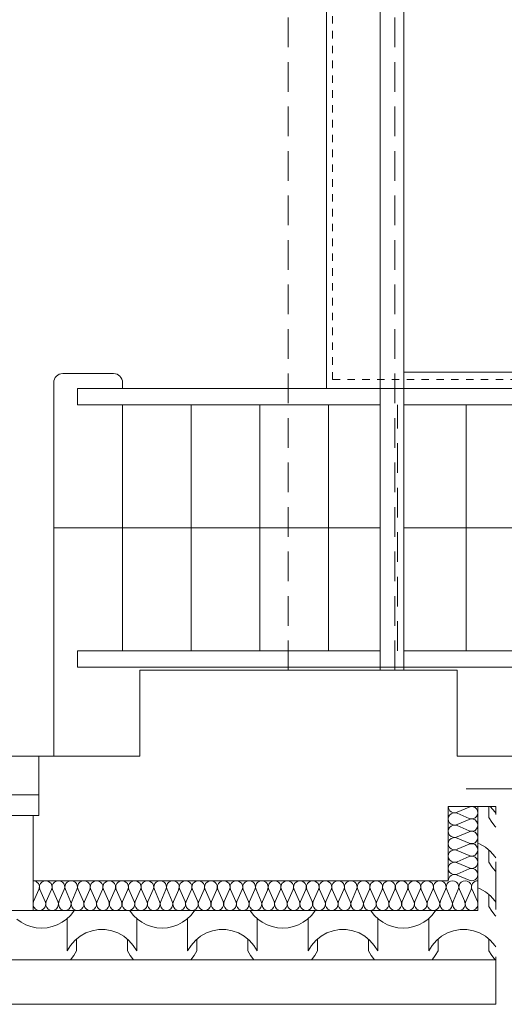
# Model space of a CAD drawing. Extents: x -528673 to -426178, y 23200 to 131944.
# Tile 46 of 87: x -475765 to -474131, y 58148 to 61468. Entities that reach past the tile are written whole.
import ezdxf

# ---------------------------------------------------------------- set-up
doc = ezdxf.new("R2010")
doc.units = 0
doc.header["$MEASUREMENT"] = 0
for name, pattern in [('Dashed', [564.444447, 282.222223, -282.222223]), ('Hidden Line', [50, 25, -25]), ('Krawędzie ukryte', [150, 100, -50]), ('Przerywana', [320, 160, -160])]:
    doc.linetypes.add(name, pattern=pattern)
doc.layers.add('#PODKŁAD', color=252, linetype='Continuous')
doc.layers.add('Inwent Izolacje', color=252, linetype='Continuous')
for name, color, linetype, lineweight in [('arch wypelnienia_Nr_Pióra__2', 252, 'Continuous', 13), ('INWENT BALUSTRADY_Nr_Pióra__21', 252, 'Continuous', 9), ('INWENT DACH_Nr_Pióra__21', 252, 'Continuous', 9), ('Inwent Izolacje_Nr_Pióra__2', 252, 'Continuous', 13), ('INWENT OPISY_Nr_Pióra__21', 252, 'Continuous', 9), ('INWENT. OKNA_Nr_Pióra__5', 252, 'Continuous', 13), ('INWENT.ŚCIANY_Nr_Pióra__1', 252, 'Continuous', 25), ('INWENT.ŚCIANY_Nr_Pióra__20', 252, 'Continuous', 60), ('INWENT.ŚCIANY_Nr_Pióra__21', 252, 'Continuous', 9), ('INWENT.ŚCIANY_Nr_Pióra__3', 252, 'Continuous', 13), ('Istniejące schody_Nr_Pióra__21', 252, 'Continuous', 9), ('Istniejące stropy_Nr_Pióra__5', 252, 'Continuous', 13)]:
    doc.layers.add(name, color=color, linetype=linetype, lineweight=lineweight)

# ---------------------------------------------------------------- blocks, each defined once
blk = doc.blocks.new('*X30')
at = {"layer": 'arch wypelnienia_Nr_Pióra__2', "linetype": 'Continuous'}
for p, q in [((-474182.9, 58814.5), (-474182.9, 58777.7)), ((-474177.8, 58813.5), (-474179, 58814.5)), ((-474163.1, 58796.7), (-474177.8, 58813.5)), ((-474160.2, 58791.9), (-474163.1, 58796.7)), ((-474182.9, 58777.7), (-474173.7, 58762)), ((-474173.7, 58762), (-474162.4, 58747.8)), ((-474162.4, 58747.8), (-474160.2, 58745.6)), ((-474214.6, 58688.6), (-474220.2, 58690.5)), ((-474195.1, 58677.6), (-474214.6, 58688.6)), ((-474177.8, 58663.5), (-474195.1, 58677.6)), ((-474182.9, 58667.7), (-474182.9, 58627.7)), ((-474163.1, 58646.7), (-474177.8, 58663.5)), ((-474182.9, 58627.7), (-474173.7, 58612)), ((-474160.2, 58641.9), (-474163.1, 58646.7)), ((-474173.7, 58612), (-474162.4, 58597.8)), ((-474162.4, 58597.8), (-474160.2, 58595.6)), ((-474214.6, 58538.6), (-474220.2, 58540.5)), ((-474195.1, 58527.6), (-474214.6, 58538.6)), ((-474177.8, 58513.5), (-474195.1, 58527.6)), ((-474182.9, 58517.7), (-474182.9, 58477.7)), ((-474163.1, 58496.7), (-474177.8, 58513.5)), ((-474160.2, 58491.9), (-474163.1, 58496.7)), ((-475594.4, 58447.8), (-475583.1, 58462)), ((-475583.1, 58462), (-475581.6, 58464.5)), ((-475394.4, 58464.5), (-475392.9, 58462)), ((-475392.9, 58462), (-475381.6, 58447.8)), ((-475188, 58447.8), (-475176.7, 58462)), ((-475176.7, 58462), (-475175.2, 58464.5)), ((-474988, 58464.5), (-474986.5, 58462)), ((-474986.5, 58462), (-474975.2, 58447.8)), ((-474781.6, 58447.8), (-474770.3, 58462)), ((-474770.3, 58462), (-474768.8, 58464.5)), ((-474581.6, 58464.5), (-474580.1, 58462)), ((-474580.1, 58462), (-474568.8, 58447.8)), ((-474375.2, 58447.8), (-474363.9, 58462)), ((-474363.9, 58462), (-474362.4, 58464.5)), ((-474182.9, 58477.7), (-474173.7, 58462)), ((-474173.7, 58462), (-474162.4, 58447.8)), ((-475774.9, 58435.3), (-475760.2, 58424.7)), ((-475622.2, 58424.7), (-475607.5, 58435.3)), ((-475607.5, 58435.3), (-475594.4, 58447.8)), ((-475605.3, 58437.1), (-475605.3, 58350)), ((-475381.6, 58447.8), (-475368.5, 58435.3)), ((-475370.7, 58437.1), (-475370.7, 58350)), ((-475368.5, 58435.3), (-475353.8, 58424.7)), ((-475215.8, 58424.7), (-475201.1, 58435.3)), ((-475201.1, 58435.3), (-475188, 58447.8)), ((-475198.9, 58437.1), (-475198.9, 58350)), ((-474975.2, 58447.8), (-474962.1, 58435.3)), ((-474964.3, 58437.1), (-474964.3, 58350)), ((-474962.1, 58435.3), (-474947.4, 58424.7)), ((-474809.4, 58424.7), (-474794.7, 58435.3)), ((-474794.7, 58435.3), (-474781.6, 58447.8)), ((-474792.5, 58437.1), (-474792.5, 58350)), ((-474568.8, 58447.8), (-474555.7, 58435.3)), ((-474557.9, 58437.1), (-474557.9, 58350)), ((-474555.7, 58435.3), (-474541, 58424.7)), ((-474403, 58424.7), (-474388.3, 58435.3)), ((-474388.3, 58435.3), (-474375.2, 58447.8)), ((-474386.1, 58437.1), (-474386.1, 58350)), ((-474162.4, 58447.8), (-474160.2, 58445.6)), ((-475760.2, 58424.7), (-475744.1, 58416.2)), ((-475744.1, 58416.2), (-475727.1, 58410)), ((-475727.1, 58410), (-475709.3, 58406.3)), ((-475709.3, 58406.3), (-475691.2, 58405)), ((-475691.2, 58405), (-475673.1, 58406.3)), ((-475673.1, 58406.3), (-475655.3, 58410)), ((-475655.3, 58410), (-475638.3, 58416.2)), ((-475638.3, 58416.2), (-475622.2, 58424.7)), ((-475605.3, 58414.8), (-475605.3, 58327.7)), ((-475521.2, 58396), (-475542.2, 58388.6)), ((-475499.2, 58399.8), (-475521.2, 58396)), ((-475488, 58399.8), (-475499.2, 58399.8)), ((-475476.8, 58399.8), (-475488, 58399.8)), ((-475454.8, 58396), (-475476.8, 58399.8)), ((-475433.8, 58388.6), (-475454.8, 58396)), ((-475370.7, 58414.8), (-475370.7, 58327.7)), ((-475353.8, 58424.7), (-475337.7, 58416.2)), ((-475337.7, 58416.2), (-475320.7, 58410)), ((-475320.7, 58410), (-475302.9, 58406.3)), ((-475302.9, 58406.3), (-475284.8, 58405)), ((-475284.8, 58405), (-475266.7, 58406.3)), ((-475266.7, 58406.3), (-475248.9, 58410)), ((-475248.9, 58410), (-475231.9, 58416.2)), ((-475231.9, 58416.2), (-475215.8, 58424.7)), ((-475198.9, 58414.8), (-475198.9, 58327.7)), ((-475114.8, 58396), (-475135.8, 58388.6)), ((-475092.8, 58399.8), (-475114.8, 58396)), ((-475081.6, 58399.8), (-475092.8, 58399.8)), ((-475070.4, 58399.8), (-475081.6, 58399.8)), ((-475048.4, 58396), (-475070.4, 58399.8)), ((-475027.4, 58388.6), (-475048.4, 58396)), ((-474964.3, 58414.8), (-474964.3, 58327.7)), ((-474947.4, 58424.7), (-474931.3, 58416.2)), ((-474931.3, 58416.2), (-474914.3, 58410)), ((-474914.3, 58410), (-474896.5, 58406.3)), ((-474896.5, 58406.3), (-474878.4, 58405)), ((-474878.4, 58405), (-474860.3, 58406.3)), ((-474860.3, 58406.3), (-474842.5, 58410)), ((-474842.5, 58410), (-474825.5, 58416.2)), ((-474825.5, 58416.2), (-474809.4, 58424.7)), ((-474792.5, 58414.8), (-474792.5, 58327.7)), ((-474708.4, 58396), (-474729.4, 58388.6)), ((-474686.4, 58399.8), (-474708.4, 58396)), ((-474675.2, 58399.8), (-474686.4, 58399.8)), ((-474664, 58399.8), (-474675.2, 58399.8)), ((-474642, 58396), (-474664, 58399.8)), ((-474621, 58388.6), (-474642, 58396)), ((-474557.9, 58414.8), (-474557.9, 58327.7)), ((-474541, 58424.7), (-474524.9, 58416.2)), ((-474524.9, 58416.2), (-474507.9, 58410)), ((-474507.9, 58410), (-474490.1, 58406.3)), ((-474490.1, 58406.3), (-474472, 58405)), ((-474472, 58405), (-474453.9, 58406.3)), ((-474453.9, 58406.3), (-474436.1, 58410)), ((-474436.1, 58410), (-474419.1, 58416.2)), ((-474419.1, 58416.2), (-474403, 58424.7)), ((-474386.1, 58414.8), (-474386.1, 58327.7)), ((-474302, 58396), (-474323, 58388.6)), ((-474280, 58399.8), (-474302, 58396)), ((-474268.8, 58399.8), (-474280, 58399.8)), ((-474257.6, 58399.8), (-474268.8, 58399.8)), ((-474235.6, 58396), (-474257.6, 58399.8)), ((-474214.6, 58388.6), (-474235.6, 58396)), ((-475579, 58363.5), (-475593.7, 58346.7)), ((-475561.7, 58377.6), (-475579, 58363.5)), ((-475573.9, 58367.7), (-475573.9, 58327.7)), ((-475542.2, 58388.6), (-475561.7, 58377.6)), ((-475414.3, 58377.6), (-475433.8, 58388.6)), ((-475397, 58363.5), (-475414.3, 58377.6)), ((-475402.1, 58367.7), (-475402.1, 58327.7)), ((-475382.3, 58346.7), (-475397, 58363.5)), ((-475172.6, 58363.5), (-475187.3, 58346.7)), ((-475155.3, 58377.6), (-475172.6, 58363.5)), ((-475167.5, 58367.7), (-475167.5, 58327.7)), ((-475135.8, 58388.6), (-475155.3, 58377.6)), ((-475007.9, 58377.6), (-475027.4, 58388.6)), ((-474990.6, 58363.5), (-475007.9, 58377.6)), ((-474995.7, 58367.7), (-474995.7, 58327.7)), ((-474975.9, 58346.7), (-474990.6, 58363.5)), ((-474766.2, 58363.5), (-474780.9, 58346.7)), ((-474748.9, 58377.6), (-474766.2, 58363.5)), ((-474761.1, 58367.7), (-474761.1, 58327.7)), ((-474729.4, 58388.6), (-474748.9, 58377.6)), ((-474601.5, 58377.6), (-474621, 58388.6)), ((-474584.2, 58363.5), (-474601.5, 58377.6)), ((-474589.3, 58367.7), (-474589.3, 58327.7)), ((-474569.5, 58346.7), (-474584.2, 58363.5)), ((-474359.8, 58363.5), (-474374.5, 58346.7)), ((-474342.5, 58377.6), (-474359.8, 58363.5)), ((-474354.7, 58367.7), (-474354.7, 58327.7)), ((-474323, 58388.6), (-474342.5, 58377.6)), ((-474195.1, 58377.6), (-474214.6, 58388.6)), ((-474177.8, 58363.5), (-474195.1, 58377.6)), ((-474182.9, 58367.7), (-474182.9, 58327.7)), ((-474163.1, 58346.7), (-474177.8, 58363.5)), ((-475593.7, 58346.7), (-475605.3, 58327.7)), ((-475583.1, 58312), (-475573.9, 58327.7)), ((-475402.1, 58327.7), (-475392.9, 58312)), ((-475370.7, 58327.7), (-475382.3, 58346.7)), ((-475187.3, 58346.7), (-475198.9, 58327.7)), ((-475176.7, 58312), (-475167.5, 58327.7)), ((-474995.7, 58327.7), (-474986.5, 58312)), ((-474964.3, 58327.7), (-474975.9, 58346.7)), ((-474780.9, 58346.7), (-474792.5, 58327.7)), ((-474770.3, 58312), (-474761.1, 58327.7)), ((-474589.3, 58327.7), (-474580.1, 58312)), ((-474557.9, 58327.7), (-474569.5, 58346.7)), ((-474374.5, 58346.7), (-474386.1, 58327.7)), ((-474363.9, 58312), (-474354.7, 58327.7)), ((-474182.9, 58327.7), (-474173.7, 58312)), ((-474160.2, 58341.9), (-474163.1, 58346.7)), ((-475594.2, 58297.9), (-475583.1, 58312)), ((-475392.9, 58312), (-475381.8, 58297.9)), ((-475187.8, 58297.9), (-475176.7, 58312)), ((-474986.5, 58312), (-474975.4, 58297.9)), ((-474781.4, 58297.9), (-474770.3, 58312)), ((-474580.1, 58312), (-474569, 58297.9)), ((-474375, 58297.9), (-474363.9, 58312)), ((-474173.7, 58312), (-474162.6, 58297.9))]:
    blk.add_line(p, q, dxfattribs=at)
blk = doc.blocks.new('Wypełnienie_15')
at = {"layer": 'arch wypelnienia_Nr_Pióra__2', "linetype": 'Dashed'}
blk.add_blockref('*X30', (0, 0), dxfattribs=at)
blk = doc.blocks.new('Izolacja cieplna 14_203', base_point=(-474220.2, 58564.5))
at = {"layer": 'Inwent Izolacje_Nr_Pióra__2', "linetype": 'Continuous'}
for p, q in [((-475700.6, 58534.7), (-475718.4, 58494.3)), ((-475679.1, 58494.3), (-475697, 58534.7)), ((-475657.7, 58534.7), (-475675.5, 58494.3)), ((-475636.3, 58494.3), (-475654.1, 58534.7)), ((-475614.8, 58534.7), (-475632.7, 58494.3)), ((-475593.4, 58494.3), (-475611.2, 58534.7)), ((-475572, 58534.7), (-475589.8, 58494.3)), ((-475550.6, 58494.3), (-475568.4, 58534.7)), ((-475529.1, 58534.7), (-475547, 58494.3)), ((-475507.7, 58494.3), (-475525.5, 58534.7)), ((-475486.3, 58534.7), (-475504.1, 58494.3)), ((-475464.8, 58494.3), (-475482.7, 58534.7)), ((-475443.4, 58534.7), (-475461.2, 58494.3)), ((-475422, 58494.3), (-475439.8, 58534.7)), ((-475400.6, 58534.7), (-475418.4, 58494.3)), ((-475379.1, 58494.3), (-475397, 58534.7)), ((-475357.7, 58534.7), (-475375.5, 58494.3)), ((-475336.3, 58494.3), (-475354.1, 58534.7)), ((-475314.8, 58534.7), (-475332.7, 58494.3)), ((-475293.4, 58494.3), (-475311.2, 58534.7)), ((-475272, 58534.7), (-475289.8, 58494.3)), ((-475250.6, 58494.3), (-475268.4, 58534.7)), ((-475229.1, 58534.7), (-475247, 58494.3)), ((-475207.7, 58494.3), (-475225.5, 58534.7)), ((-475186.3, 58534.7), (-475204.1, 58494.3)), ((-475164.8, 58494.3), (-475182.7, 58534.7)), ((-475143.4, 58534.7), (-475161.2, 58494.3)), ((-475122, 58494.3), (-475139.8, 58534.7)), ((-475100.6, 58534.7), (-475118.4, 58494.3)), ((-475079.1, 58494.3), (-475097, 58534.7)), ((-475057.7, 58534.7), (-475075.5, 58494.3)), ((-475036.3, 58494.3), (-475054.1, 58534.7)), ((-475014.8, 58534.7), (-475032.7, 58494.3)), ((-474993.4, 58494.3), (-475011.2, 58534.7)), ((-474972, 58534.7), (-474989.8, 58494.3)), ((-474950.6, 58494.3), (-474968.4, 58534.7)), ((-474929.1, 58534.7), (-474947, 58494.3)), ((-474907.7, 58494.3), (-474925.5, 58534.7)), ((-474886.3, 58534.7), (-474904.1, 58494.3)), ((-474864.8, 58494.3), (-474882.7, 58534.7)), ((-474843.4, 58534.7), (-474861.2, 58494.3)), ((-474822, 58494.3), (-474839.8, 58534.7)), ((-474800.6, 58534.7), (-474818.4, 58494.3)), ((-474779.1, 58494.3), (-474797, 58534.7)), ((-474757.7, 58534.7), (-474775.5, 58494.3)), ((-474736.3, 58494.3), (-474754.1, 58534.7)), ((-474714.8, 58534.7), (-474732.7, 58494.3)), ((-474693.4, 58494.3), (-474711.2, 58534.7)), ((-474672, 58534.7), (-474689.8, 58494.3)), ((-474650.6, 58494.3), (-474668.4, 58534.7)), ((-474629.1, 58534.7), (-474647, 58494.3)), ((-474607.7, 58494.3), (-474625.5, 58534.7)), ((-474586.3, 58534.7), (-474604.1, 58494.3)), ((-474564.8, 58494.3), (-474582.7, 58534.7)), ((-474543.4, 58534.7), (-474561.2, 58494.3)), ((-474522, 58494.3), (-474539.8, 58534.7)), ((-474500.6, 58534.7), (-474518.4, 58494.3)), ((-474479.1, 58494.3), (-474497, 58534.7)), ((-474457.7, 58534.7), (-474475.5, 58494.3)), ((-474436.3, 58494.3), (-474454.1, 58534.7)), ((-474414.8, 58534.7), (-474432.7, 58494.3)), ((-474393.4, 58494.3), (-474411.2, 58534.7)), ((-474372, 58534.7), (-474389.8, 58494.3)), ((-474350.6, 58494.3), (-474368.4, 58534.7)), ((-474329.1, 58534.7), (-474347, 58494.3)), ((-474307.7, 58494.3), (-474325.5, 58534.7)), ((-474286.3, 58534.7), (-474304.1, 58494.3)), ((-474264.8, 58494.3), (-474282.7, 58534.7)), ((-474243.4, 58534.7), (-474261.2, 58494.3)), ((-474222, 58494.3), (-474239.8, 58534.7))]:
    blk.add_line(p, q, dxfattribs=at)
for centre, start_param, end_param in [((-475720.2, 58543.3), 2.7288, 4.712389), ((-475677.3, 58543.3), 2.7288, 6.695979), ((-475634.5, 58543.3), 2.7288, 6.695979), ((-475591.6, 58543.3), 2.7288, 6.695979), ((-475548.8, 58543.3), 2.7288, 6.695979), ((-475505.9, 58543.3), 2.7288, 6.695979), ((-475463, 58543.3), 2.7288, 6.695979), ((-475420.2, 58543.3), 2.7288, 6.695979), ((-475377.3, 58543.3), 2.7288, 6.695979), ((-475334.5, 58543.3), 2.7288, 6.695979), ((-475291.6, 58543.3), 2.7288, 6.695979), ((-475248.8, 58543.3), 2.7288, 6.695979), ((-475205.9, 58543.3), 2.7288, 6.695979), ((-475163, 58543.3), 2.7288, 6.695979), ((-475120.2, 58543.3), 2.7288, 6.695979), ((-475077.3, 58543.3), 2.7288, 6.695979), ((-475034.5, 58543.3), 2.7288, 6.695979), ((-474991.6, 58543.3), 2.7288, 6.695979), ((-474948.8, 58543.3), 2.7288, 6.695979), ((-474905.9, 58543.3), 2.7288, 6.695979), ((-474863, 58543.3), 2.7288, 6.695979), ((-474820.2, 58543.3), 2.7288, 6.695979), ((-474777.3, 58543.3), 2.7288, 6.695979), ((-474734.5, 58543.3), 2.7288, 6.695979), ((-474691.6, 58543.3), 2.7288, 6.695979), ((-474648.8, 58543.3), 2.7288, 6.695979), ((-474605.9, 58543.3), 2.7288, 6.695979), ((-474563, 58543.3), 2.7288, 6.695979), ((-474520.2, 58543.3), 2.7288, 6.695979), ((-474477.3, 58543.3), 2.7288, 6.695979), ((-474434.5, 58543.3), 2.7288, 6.695979), ((-474391.6, 58543.3), 2.7288, 6.695979), ((-474348.8, 58543.3), 2.7288, 6.695979), ((-474305.9, 58543.3), 2.7288, 6.695979), ((-474263, 58543.3), 2.7288, 6.695979), ((-474220.2, 58543.3), 4.712389, 6.695979), ((-475698.8, 58485.8), 5.870392, 9.837571), ((-475655.9, 58485.8), 5.870392, 9.837571), ((-475613, 58485.8), 5.870392, 9.837571), ((-475570.2, 58485.8), 5.870392, 9.837571), ((-475527.3, 58485.8), 5.870392, 9.837571), ((-475484.5, 58485.8), 5.870392, 9.837571), ((-475441.6, 58485.8), 5.870392, 9.837571), ((-475398.8, 58485.8), 5.870392, 9.837571), ((-475355.9, 58485.8), 5.870392, 9.837571), ((-475313, 58485.8), 5.870392, 9.837571), ((-475270.2, 58485.8), 5.870392, 9.837571), ((-475227.3, 58485.8), 5.870392, 9.837571), ((-475184.5, 58485.8), 5.870392, 9.837571), ((-475141.6, 58485.8), 5.870392, 9.837571), ((-475098.8, 58485.8), 5.870392, 9.837571), ((-475055.9, 58485.8), 5.870392, 9.837571), ((-475013, 58485.8), 5.870392, 9.837571), ((-474970.2, 58485.8), 5.870392, 9.837571), ((-474927.3, 58485.8), 5.870392, 9.837571), ((-474884.5, 58485.8), 5.870392, 9.837571), ((-474841.6, 58485.8), 5.870392, 9.837571), ((-474798.8, 58485.8), 5.870392, 9.837571), ((-474755.9, 58485.8), 5.870392, 9.837571), ((-474713, 58485.8), 5.870392, 9.837571), ((-474670.2, 58485.8), 5.870392, 9.837571), ((-474627.3, 58485.8), 5.870392, 9.837571), ((-474584.5, 58485.8), 5.870392, 9.837571), ((-474541.6, 58485.8), 5.870392, 9.837571), ((-474498.8, 58485.8), 5.870392, 9.837571), ((-474455.9, 58485.8), 5.870392, 9.837571), ((-474413, 58485.8), 5.870392, 9.837571), ((-474370.2, 58485.8), 5.870392, 9.837571), ((-474327.3, 58485.8), 5.870392, 9.837571), ((-474284.5, 58485.8), 5.870392, 9.837571), ((-474241.6, 58485.8), 5.870392, 9.837571)]:
    blk.add_ellipse(centre, major_axis=(-21.4, 0), ratio=0.992498, start_param=start_param, end_param=end_param, dxfattribs=at)
blk = doc.blocks.new('Izolacja cieplna 14_204', base_point=(-474320.2, 58814.5))
at = {"layer": 'Inwent Izolacje_Nr_Pióra__2', "linetype": 'Continuous'}
for p, q in [((-474250, 58812.8), (-474290.4, 58795.5)), ((-474290.4, 58792), (-474250, 58774.6)), ((-474250, 58771.1), (-474290.4, 58753.8)), ((-474290.4, 58750.3), (-474250, 58733)), ((-474250, 58729.5), (-474290.4, 58712.1)), ((-474290.4, 58708.6), (-474250, 58691.3)), ((-474250, 58687.8), (-474290.4, 58670.5)), ((-474290.4, 58667), (-474250, 58649.6)), ((-474250, 58646.1), (-474290.4, 58628.8)), ((-474290.4, 58625.3), (-474250, 58608)), ((-474250, 58604.5), (-474290.4, 58587.1)), ((-474290.4, 58583.6), (-474250, 58566.3))]:
    blk.add_line(p, q, dxfattribs=at)
for centre, start_param, end_param in [((-474298.9, 58772.9), 1.158004, 5.125183), ((-474298.9, 58814.5), 3.141593, 5.125182), ((-474241.5, 58793.7), 4.299595, 8.266775), ((-474241.5, 58752), 4.299595, 8.266775), ((-474298.9, 58731.2), 1.158004, 5.125183), ((-474241.5, 58710.4), 4.299595, 8.266775), ((-474298.9, 58689.5), 1.158004, 5.125183), ((-474298.9, 58647.9), 1.158004, 5.125183), ((-474241.5, 58668.7), 4.299595, 8.266775), ((-474298.9, 58606.2), 1.158004, 5.125183), ((-474241.5, 58627), 4.299595, 8.266775), ((-474241.5, 58585.4), 4.299595, 8.266775), ((-474298.9, 58564.5), 1.158004, 3.141593)]:
    blk.add_ellipse(centre, major_axis=(21.3, 0), ratio=0.979571, start_param=start_param, end_param=end_param, dxfattribs=at)
blk = doc.blocks.new('PIĘTRO')
at = {"layer": 'INWENT BALUSTRADY_Nr_Pióra__21', "color": 252, "linetype": 'Continuous', "lineweight": 15}
for p, q in [((-474550.2, 61604.5), (-474550.2, 59274.5)), ((-474470.2, 61604.5), (-474470.2, 59274.5)), ((-474470.2, 60279.5), (-473420.2, 60279.5))]:
    blk.add_line(p, q, dxfattribs=at)
at = {"layer": 'INWENT DACH_Nr_Pióra__21', "color": 252, "linetype": 'Continuous', "lineweight": 15}
for p, q in [((-487520.2, 58297.9), (-474160.2, 58297.9)), ((-474160.2, 58147.9), (-487520.2, 58147.9))]:
    blk.add_line(p, q, dxfattribs=at)
at = {"layer": 'INWENT OPISY_Nr_Pióra__21', "color": 252, "linetype": 'Przerywana', "lineweight": 15}
for p, q in [((-474100.2, 58874.5), (-474364.7, 58874.5)), ((-474160.2, 58814.5), (-474364.7, 58814.5)), ((-474160.2, 58147.9), (-474160.2, 58814.5))]:
    blk.add_line(p, q, dxfattribs=at)
at = {"layer": 'INWENT. OKNA_Nr_Pióra__5', "color": 252, "linetype": 'Continuous', "lineweight": 15}
for p, q in [((-477980.2, 58854.5), (-475700.2, 58854.5)), ((-475700.2, 58854.5), (-475700.2, 58784.5)), ((-477980.2, 58784.5), (-475700.2, 58784.5))]:
    blk.add_line(p, q, dxfattribs=at)
at = {"layer": 'INWENT.ŚCIANY_Nr_Pióra__1', "color": 252, "linetype": 'Continuous', "lineweight": 15}
for p, q in [((-475360.2, 59274.5), (-475360.2, 58984.5)), ((-475700.2, 58984.5), (-475700.2, 58784.5)), ((-475700.2, 58984.5), (-475360.2, 58984.5)), ((-474320.2, 58564.5), (-474320.2, 58814.5)), ((-475720.2, 58784.5), (-475720.2, 58564.5)), ((-475720.2, 58784.5), (-475700.2, 58784.5)), ((-475720.2, 58564.5), (-474320.2, 58564.5))]:
    blk.add_line(p, q, dxfattribs=at)
at = {"layer": 'INWENT.ŚCIANY_Nr_Pióra__20', "color": 252, "linetype": 'Continuous', "lineweight": 15}
for p, q in [((-474290.2, 59274.5), (-475360.2, 59274.5)), ((-474290.2, 59274.5), (-474290.2, 58984.5)), ((-474290.2, 58984.5), (-472360.2, 58984.5))]:
    blk.add_line(p, q, dxfattribs=at)
at = {"layer": 'INWENT.ŚCIANY_Nr_Pióra__21', "color": 252, "linetype": 'Continuous', "lineweight": 15}
for p, q in [((-477980.2, 58984.5), (-475700.2, 58984.5)), ((-477960.2, 58464.5), (-475720.2, 58464.5))]:
    blk.add_line(p, q, dxfattribs=at)
at = {"layer": 'INWENT.ŚCIANY_Nr_Pióra__3', "color": 252, "linetype": 'Continuous', "lineweight": 15}
for p, q in [((-474220.2, 58464.5), (-474220.2, 58814.5)), ((-475720.2, 58564.5), (-475720.2, 58464.5)), ((-475720.2, 58464.5), (-474220.2, 58464.5))]:
    blk.add_line(p, q, dxfattribs=at)
at = {"layer": 'Istniejące schody_Nr_Pióra__21', "color": 252, "linetype": 'Continuous', "lineweight": 15}
for p, q in [((-475620.2, 60274.5), (-475448.5, 60274.5)), ((-475650.2, 58984.5), (-475650.2, 60244.5)), ((-475570.2, 60224.5), (-474550.2, 60224.5)), ((-475570.2, 60169.5), (-475570.2, 60224.5)), ((-475418.5, 60224.5), (-475418.5, 60244.5)), ((-474470.2, 60224.5), (-473420.2, 60224.5)), ((-475570.2, 60169.5), (-474550.2, 60169.5)), ((-475418.5, 59339.5), (-475418.5, 60169.5)), ((-475186.9, 59339.5), (-475186.9, 60169.5)), ((-474955.2, 59339.5), (-474955.2, 60169.5)), ((-474723.5, 59339.5), (-474723.5, 60169.5)), ((-474470.2, 60169.5), (-473420.2, 60169.5)), ((-474260.2, 59339.5), (-474260.2, 60169.5)), ((-474550.2, 59754.5), (-475650.2, 59754.5)), ((-473332.7, 59754.5), (-474470.2, 59754.5)), ((-475570.2, 59339.5), (-474550.2, 59339.5)), ((-475570.2, 59284.5), (-475570.2, 59339.5)), ((-474470.2, 59339.5), (-472525.2, 59339.5)), ((-475570.2, 59284.5), (-472470.2, 59284.5))]:
    blk.add_line(p, q, dxfattribs=at)
at = {"layer": 'Istniejące schody_Nr_Pióra__21', "color": 252, "linetype": 'Krawędzie ukryte', "lineweight": 15}
blk.add_line((-474491.9, 59339.5), (-474491.9, 60169.5), dxfattribs=at)
at = {"layer": 'Istniejące schody_Nr_Pióra__21', "color": 252, "linetype": 'Continuous', "lineweight": 15}
for centre, start, end in [((-475620.2, 60244.5), 90, 180), ((-475448.5, 60244.5), 0, 90)]:
    blk.add_arc(centre, 30, start, end, dxfattribs=at)
at = {"layer": 'Istniejące stropy_Nr_Pióra__5', "color": 252, "linetype": 'Krawędzie ukryte', "lineweight": 15}
for p, q in [((-474860.2, 59274.5), (-474860.2, 67744.5)), ((-474500.2, 59274.5), (-474500.2, 61604.5))]:
    blk.add_line(p, q, dxfattribs=at)
at = {"layer": 'Istniejące stropy_Nr_Pióra__5', "color": 252, "linetype": 'Continuous', "lineweight": 15}
for p, q in [((-474730.2, 60224.5), (-474730.2, 67734.5)), ((-473420.2, 60224.5), (-474730.2, 60224.5))]:
    blk.add_line(p, q, dxfattribs=at)
at = {"layer": 'Istniejące stropy_Nr_Pióra__5', "color": 252, "linetype": 'Hidden Line', "lineweight": 15}
for q in [(-474710.2, 67734.5), (-473420.2, 60254.5)]:
    blk.add_line((-474710.2, 60254.5), q, dxfattribs=at)
at = {"layer": 'arch wypelnienia_Nr_Pióra__2', "color": 252, "linetype": 'Dashed', "lineweight": 15}
blk.add_blockref('Wypełnienie_15', (0, 0), dxfattribs=at)
at = {"layer": 'Inwent Izolacje', "color": 252, "linetype": 'Continuous', "lineweight": 15}
for name, p in [('Izolacja cieplna 14_204', (-474320.2, 58814.5)), ('Izolacja cieplna 14_203', (-474220.2, 58564.5))]:
    blk.add_blockref(name, p, dxfattribs=at)

msp = doc.modelspace()

# ---------------------------------------------------------------- block references
at = {"layer": '#PODKŁAD'}
msp.add_blockref('PIĘTRO', (0, 0), dxfattribs=at)

doc.saveas('drawing.dxf')
